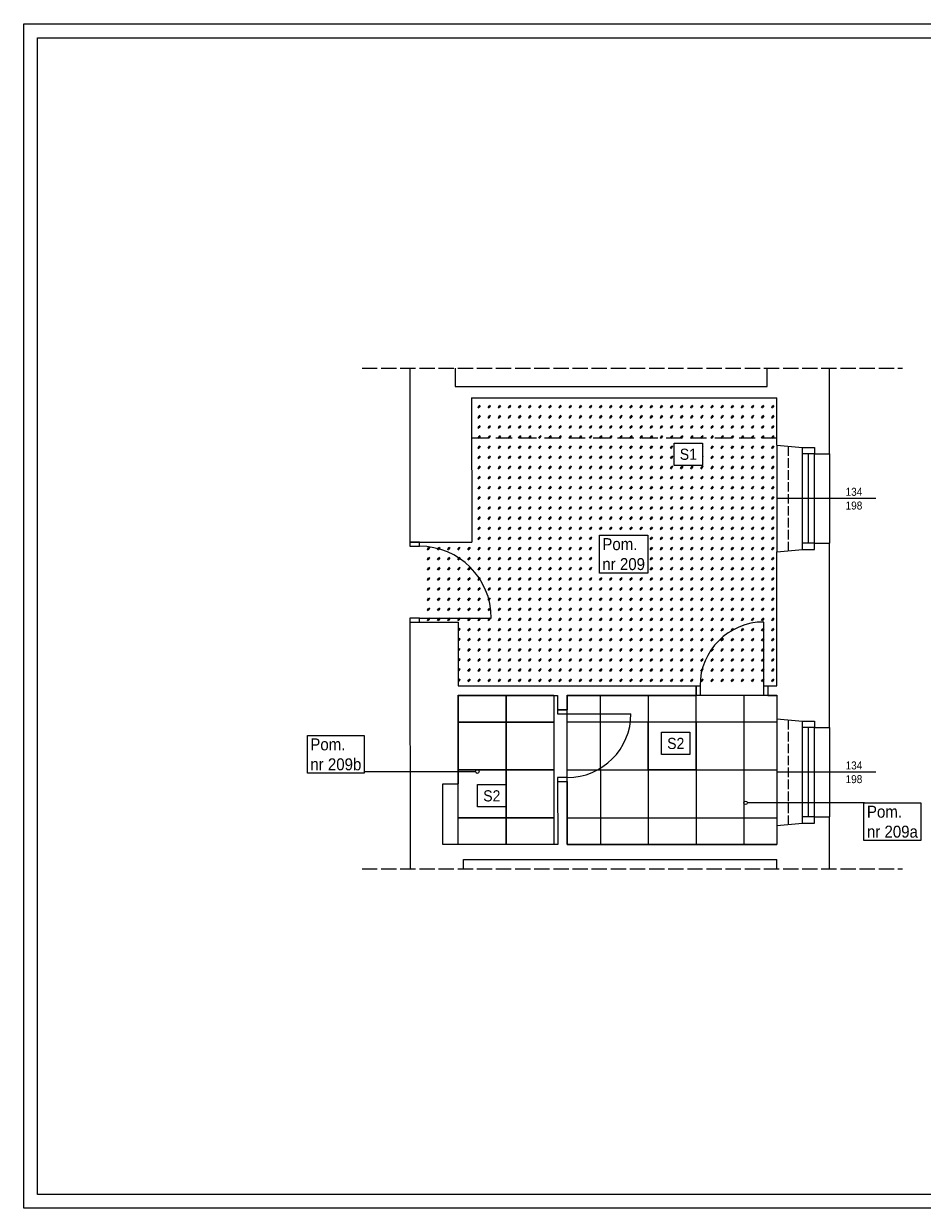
# Model space of a CAD drawing. Header units: centimetres. Extents: x 695802 to 711011, y 25963 to 44188.
# Tile 59 of 157: x 704053 to 705180, y 34777 to 36262. Entities that reach past the tile are written whole.
import ezdxf

# ---------------------------------------------------------------- set-up
doc = ezdxf.new("R2010")
doc.units = ezdxf.units.CM
doc.linetypes.add('ACAD_ISO02W100', pattern=[15, 12, -3])
doc.linetypes.add('DASHED', pattern=[19.05, 12.7, -6.35])
doc.layers.add('Obrys powierzchni', color=50, linetype='Continuous', lineweight=9, plot=False)
for name, color, linetype, lineweight in [('Przekroje', 253, 'Continuous', 20), ('Przekrojowa', 253, 'Continuous', 25), ('S3_drzwi_istniejące', 7, 'Continuous', 0), ('S3_okna', 70, 'Continuous', 9), ('S3_sufit_kanały wentylacyjne', 252, 'DASHED', 0), ('Widokowa', 140, 'Continuous', 9)]:
    doc.layers.add(name, color=color, linetype=linetype, lineweight=lineweight)
for name, color, linetype, lineweight, true_color in [('S3_opis pomieszczeń', 7, 'Continuous', 0, 0xb5b5b5), ('S3_sufit S1', 7, 'Continuous', 5, 0x7f7f7f), ('S3_sufit S2', 7, 'Continuous', 5, 0x7f7f7f)]:
    doc.layers.add(name, color=color, linetype=linetype, lineweight=lineweight, true_color=true_color)
doc.styles.add('ARIELCE', font='arial.ttf', dxfattribs={"width": 0.9})

# ---------------------------------------------------------------- blocks, each defined once
blk = doc.blocks.new('zw$7334')
at = {"layer": 'S3_okna', "ltscale": 1.6, "insert": (-30.9, 13.4), "char_height": 10, "width": 42.363, "attachment_point": 3, "rotation": 0.019, "style": 'ARIELCE', "bg_fill": 2}
blk.add_mtext('{\\fArial|b0|i0|c238|p34;134}', dxfattribs=at)
at = {"layer": 'S3_okna', "ltscale": 1.6, "insert": (-30.9, -3.8), "char_height": 10, "width": 42.363, "attachment_point": 3, "rotation": 0.019, "style": 'ARIELCE'}
blk.add_mtext('{\\fArial|b0|i0|c238|p34;198}', dxfattribs=at)
blk = doc.blocks.new('zw$B2BC')
at = {"layer": 'Przekroje', "ltscale": 1.6}
for points in [[(0, 0), (32.2, -3.1), (47, -3.1), (47, -10.9), (66, -10.9)], [(0, -134), (32.2, -130.9), (47, -130.9), (47, -123.1), (66, -123.1)]]:
    blk.add_lwpolyline(points, dxfattribs=at)
at = {"layer": 'S3_okna'}
for p, q in [((0, 0), (0, -134)), ((32.2, -130.9), (32.2, -3.1)), ((47, -10.9), (32.2, -10.9)), ((39.6, -123.1), (39.6, -10.9)), ((47, -123.1), (47, -10.9)), ((66, -10.9), (66, -123.1)), ((47, -123.1), (32.2, -123.1))]:
    blk.add_line(p, q, dxfattribs=at)
at = {"layer": 'S3_okna', "ltscale": 1.6}
blk.add_line((124, -67), (0, -67), dxfattribs=at)
at = {"layer": 'S3_okna'}
for points in [[(0, 0), (32.2, -3.1), (47, -3.1), (47, -10.9), (66, -10.9)], [(0, -134), (32.2, -130.9), (47, -130.9), (47, -123.1), (66, -123.1)]]:
    blk.add_lwpolyline(points, dxfattribs=at)

msp = doc.modelspace()

# ---------------------------------------------------------------- hatches: boundary and pattern name
at = {"layer": 'S3_sufit S1', "ltscale": 1.6}
h = msp.add_hatch(dxfattribs=at)
h.set_pattern_fill('GLASS', color=256, scale=0.5)
h.set_pattern_definition([(236.3099, (709107.9197, 35441.1633), (-12.700017, -25.3999944), [4.57905, -41.21145]), (236.3099, (709108.1737, 35440.4013), (-12.700017, -25.3999944), [2.74743, -43.04307]), (236.3099, (709106.6497, 35440.4013), (-12.700017, -25.3999944), [2.74743, -43.04307])])
h.paths.add_polyline_path([(704597.5, 35432.3), (704597.6, 35512.3), (704549, 35512.3), (704549, 35612.3), (704614.5, 35612.3), (704614.5, 35793.3), (704997.3, 35793.3), (704997.3, 35432.3)])

# ---------------------------------------------------------------- linework, layer by layer
at = {"layer": 'Obrys powierzchni', "ltscale": 1.6}
for points in [[(704052.6, 36262.3), (706152.6, 36262.3), (706152.6, 34777.3), (704052.6, 34777.3)], [(704070.1, 36244.8), (706135.1, 36244.8), (706135.1, 34794.8), (704070.1, 34794.8)]]:
    msp.add_lwpolyline(points, close=True, dxfattribs=at)
at = {"layer": 'Przekrojowa', "ltscale": 1.6}
for p, q in [((704536.9, 35830.3), (704537, 35612.3)), ((704593.7, 35830.6), (704593.8, 35807.6)), ((704985.2, 35807.6), (704985.2, 35830.3)), ((705063.2, 35723.2), (705063.2, 35830.3)), ((704593.8, 35807.6), (704985.2, 35807.6)), ((704614.4, 35793.3), (704614.5, 35612.3)), ((704614.4, 35793.3), (704997.2, 35793.3)), ((704997.2, 35734.1), (704997.2, 35793.3)), ((704537, 35612.3), (704614.5, 35612.3)), ((705063.2, 35380.2), (705063.2, 35611)), ((704997.2, 35432.3), (704997.2, 35600.1)), ((704537, 35512.3), (704537.2, 35202.7)), ((704537, 35512.3), (704597.5, 35512.3)), ((704597.5, 35512.3), (704597.4, 35432.3)), ((704597.4, 35432.3), (704895.8, 35432.3)), ((704895.8, 35432.3), (704895.8, 35420.3)), ((704985.8, 35432.3), (704997.2, 35432.3)), ((704985.8, 35432.3), (704985.8, 35420.3)), ((704597.5, 35420.3), (704722.2, 35420.3)), ((704597.5, 35420.3), (704597.5, 35309.3)), ((704722.2, 35420.3), (704722.2, 35402.3)), ((704734.2, 35420.3), (704895.8, 35420.3)), ((704734.2, 35420.3), (704734.2, 35402.3)), ((704985.8, 35420.3), (704997.2, 35420.3)), ((704997.2, 35420.3), (704997.2, 35391.1)), ((704722.2, 35402.3), (704734.2, 35402.3)), ((704578.3, 35233.3), (704578.3, 35309.3)), ((704578.3, 35309.3), (704597.5, 35309.3)), ((704722.2, 35312.3), (704722.3, 35233.3)), ((704722.2, 35312.3), (704734.2, 35312.3)), ((704734.2, 35312.3), (704734.3, 35233.3)), ((704997.2, 35257.1), (704997.2, 35233.3)), ((705063.2, 35202.7), (705063.2, 35268)), ((704722.3, 35233.3), (704578.3, 35233.3)), ((704734.3, 35233.3), (704997.2, 35233.3)), ((704604.2, 35214.7), (704997.2, 35214.7)), ((704604.2, 35202.7), (704604.2, 35214.7)), ((704997.2, 35202.7), (704997.2, 35214.7))]:
    msp.add_line(p, q, dxfattribs=at)
at = {"layer": 'S3_drzwi_istniejące'}
for p, q in [((704549, 35517.3), (704639, 35517.3)), ((704980.8, 35432.3), (704980.8, 35512.3)), ((704734.2, 35397.3), (704814.2, 35397.3))]:
    msp.add_line(p, q, dxfattribs=at)
for points in [[(704537, 35612.3), (704537, 35607.3), (704549, 35607.3), (704549, 35612.3)], [(704537, 35517.3), (704537, 35512.3), (704549, 35512.3), (704549, 35517.3)], [(704895.8, 35432.3), (704900.8, 35432.3), (704900.8, 35420.3), (704895.8, 35420.3)], [(704980.8, 35432.3), (704985.8, 35432.3), (704985.8, 35420.3), (704980.8, 35420.3)], [(704734.2, 35397.3), (704734.2, 35402.3), (704722.2, 35402.3), (704722.2, 35397.3)], [(704734.2, 35312.3), (704734.2, 35317.3), (704722.2, 35317.3), (704722.2, 35312.3)]]:
    msp.add_lwpolyline(points, close=True, dxfattribs=at)
for centre, radius, start, end in [((704549, 35517.3), 90, 360, 90), ((704980.8, 35432.3), 80, 90, 180), ((704734.2, 35397.3), 80, 270, 0)]:
    msp.add_arc(centre, radius, start, end, dxfattribs=at)
at = {"layer": 'S3_okna', "linetype": 'ACAD_ISO02W100'}
for p, q in [((705011.2, 35732.7), (705011.2, 35601.4)), ((705011.2, 35389.7), (705011.2, 35258.4))]:
    msp.add_line(p, q, dxfattribs=at)
at = {"layer": 'S3_opis pomieszczeń'}
msp.add_line((704472.5, 35324.8), (704619.3, 35324.8), dxfattribs=at)
for centre in [(704621.5, 35324.8), (704957.9, 35285.6)]:
    msp.add_circle(centre, 2.22, dxfattribs=at)
at = {"layer": 'S3_sufit S2', "ltscale": 1.6}
for p, q in [((704775.7, 35420.5), (704775.8, 35233.5)), ((704835.7, 35420.5), (704835.8, 35233.5)), ((704895.7, 35420.5), (704895.8, 35233.5)), ((704955.7, 35420.5), (704955.8, 35233.5)), ((704734.2, 35387), (704997.3, 35387)), ((704734.2, 35327), (704997.3, 35327)), ((704734.2, 35267), (704997.3, 35267))]:
    msp.add_line(p, q, dxfattribs=at)
for points in [[(704597.5, 35420.5), (704657.6, 35420.5), (704657.6, 35386.6), (704597.5, 35386.6)], [(704657.6, 35420.5), (704717.6, 35420.5), (704717.6, 35386.6), (704657.6, 35386.6)], [(704734.2, 35420.5), (704997.3, 35420.5), (704997.3, 35233.5), (704734.2, 35233.5)], [(704597.5, 35386.6), (704657.6, 35386.6), (704657.6, 35326.8), (704597.5, 35326.8)], [(704657.6, 35386.6), (704717.6, 35386.6), (704717.6, 35326.8), (704657.6, 35326.8)], [(704835.7, 35387), (704895.8, 35387), (704895.8, 35327.1), (704835.7, 35327.1)], [(704597.5, 35326.8), (704657.6, 35326.8), (704657.6, 35267), (704597.5, 35267)], [(704657.6, 35326.8), (704717.6, 35326.8), (704717.6, 35267), (704657.6, 35267)], [(704597.5, 35267), (704657.6, 35267), (704657.6, 35233.5), (704597.5, 35233.5)], [(704657.6, 35267), (704717.6, 35267), (704717.6, 35233.5), (704657.6, 35233.5)]]:
    msp.add_lwpolyline(points, close=True, dxfattribs=at)
at = {"layer": 'S3_sufit_kanały wentylacyjne', "ltscale": 1.6}
msp.add_line((704614.4, 35743.3), (704997.3, 35743.3), dxfattribs=at)
at = {"layer": 'Widokowa', "linetype": 'ACAD_ISO02W100', "ltscale": 1.6}
for points in [[(704476.9, 35830.3), (705154.7, 35830.3)], [(704476.9, 35202.7), (705154.7, 35202.7)]]:
    msp.add_lwpolyline(points, dxfattribs=at)

# ---------------------------------------------------------------- next in the draw order: block references
at = {"layer": 'S3_okna'}
for p, rotation in [((705135.2, 35667.1), 1.443443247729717e-05), ((705135.2, 35324.1), 1.443429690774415e-05)]:
    msp.add_blockref('zw$7334', p, dxfattribs=dict(at, rotation=rotation))

# ---------------------------------------------------------------- next in the draw order: texts
at = {"layer": 'S3_opis pomieszczeń', "char_height": 7.5, "attachment_point": 1, "style": 'ARIELCE', "bg_fill": 18}
for s, insert in [('{\\fArial|b0|i0|c238|p34;\\H2x;Pom.\\Pnr 209}', (704778.3, 35617.4)), ('{\\fArial|b0|i0|c238|p34;\\H2x;Pom.\\Pnr 209b}', (704412.1, 35366.4)), ('{\\fArial|b0|i0|c238|p34;\\H2x;Pom.\\Pnr 209a}', (705110.1, 35282))]:
    msp.add_mtext(s, dxfattribs=dict(at, insert=insert))
at = {"layer": 'S3_sufit S1', "ltscale": 1.6, "insert": (704875.4, 35729.6), "char_height": 14, "width": 1.231015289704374e-11, "attachment_point": 1, "rotation": 0.019, "style": 'ARIELCE', "bg_fill": 18}
msp.add_mtext('\\pxqc;{\\fArial|b0|i0|c238|p34;S1}', dxfattribs=at)
at = {"layer": 'S3_sufit S2', "ltscale": 1.6, "char_height": 14, "width": 1.231015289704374e-11, "attachment_point": 1, "rotation": 0.019, "style": 'ARIELCE', "bg_fill": 18}
for insert in [(704859.6, 35367.1), (704628.9, 35301.4)]:
    msp.add_mtext('\\pxqc;{\\fArial|b0|i0|c238|p34;S2}', dxfattribs=dict(at, insert=insert))

# ---------------------------------------------------------------- next in the draw order: linework, layer by layer
at = {"layer": 'S3_opis pomieszczeń'}
msp.add_line((705106.9, 35285.6), (704960.2, 35285.6), dxfattribs=at)

# ---------------------------------------------------------------- next in the draw order: block references
at = {"layer": 'S3_okna'}
for p, rotation in [((705135.2, 35667.1), 1.443443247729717e-05), ((705135.2, 35324.1), 1.443429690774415e-05)]:
    msp.add_blockref('zw$7334', p, dxfattribs=dict(at, rotation=rotation))

# ---------------------------------------------------------------- next in the draw order: block references
for p, rotation in [((704997.2, 35734.1), 359.9999999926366), ((704997.2, 35391.1), 359.999999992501)]:
    msp.add_blockref('zw$B2BC', p, dxfattribs=dict(at, rotation=rotation))

doc.saveas('drawing.dxf')
